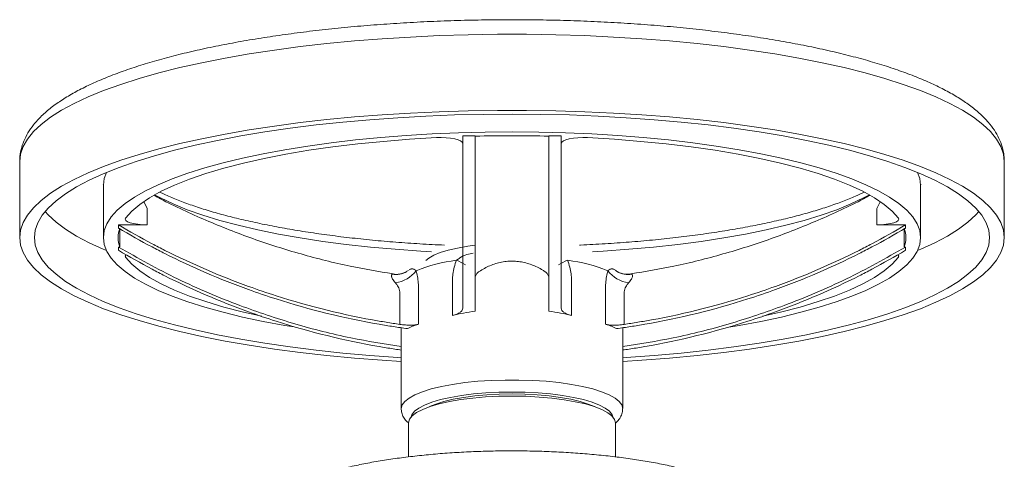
# Model space of a CAD drawing. Header units: millimetres. Extents: x 2 to 244, y -167 to 549.
# Tile 14 of 14: x 23 to 223, y 459 to 549. Entities that reach past the tile are written whole.
import ezdxf

# ---------------------------------------------------------------- set-up
doc = ezdxf.new("R2010")
doc.units = ezdxf.units.MM

msp = doc.modelspace()

# ---------------------------------------------------------------- linework, layer by layer
at = {"color": 7, "linetype": 'Continuous', "lineweight": 15}
for p, q in [((113.36, 525.1), (115.86, 525.1)), ((130.86, 525.1), (133.36, 525.1)), ((23.36, 519.86), (23.36, 504.4)), ((223.36, 504.4), (223.36, 519.86)), ((40.36, 515.03), (40.36, 504.4)), ((206.36, 504.4), (206.36, 515.03)), ((197.45, 506.99), (197.45, 510.33)), ((49.26, 506.99), (43.4, 506.99)), ((43.4, 506.99), (43.4, 506.34)), ((43.71, 506.34), (43.71, 502.46)), ((203.31, 506.99), (197.45, 506.99)), ((203, 502.46), (203, 506.34)), ((203.31, 506.34), (203.31, 506.99)), ((43.71, 502.46), (43.4, 502.46)), ((43.4, 502.46), (43.4, 501.81)), ((203.31, 502.46), (203, 502.46)), ((203.31, 501.81), (203.31, 502.46)), ((102.31, 497.73), (101.98, 497.55)), ((133.36, 490.05), (133.36, 496.71)), ((100.58, 486.75), (100.58, 493.4)), ((146.13, 493.4), (146.13, 486.75)), ((100.86, 486.1), (100.86, 469.63)), ((145.86, 469.63), (145.86, 486.1)), ((100.58, 481.57), (100.86, 481.52)), ((102.36, 466.73), (102.36, 459.81)), ((144.36, 459.81), (144.36, 466.73))]:
    msp.add_line(p, q, dxfattribs=at)
at = {"color": 8, "linetype": 'Continuous', "lineweight": 15}
for p, q in [((44.84, 500.76), (44.84, 500.43)), ((201.87, 500.43), (201.87, 500.74)), ((99.02, 496.94), (99.17, 496.94))]:
    msp.add_line(p, q, dxfattribs=at)
at = {"color": 8, "linetype": 'Continuous', "lineweight": 15, "flags": 128}
for points in [[(223.36, 519.86), (223.18, 521.39), (222.65, 522.92), (221.78, 524.44), (220.56, 525.94), (219, 527.42), (217.1, 528.87), (214.87, 530.29), (212.32, 531.68), (209.46, 533.02), (206.3, 534.32), (202.84, 535.56), (199.11, 536.75), (195.11, 537.89), (190.85, 538.95), (186.36, 539.96), (181.65, 540.89), (176.74, 541.74), (171.63, 542.52), (166.36, 543.22), (160.94, 543.84), (155.38, 544.38), (149.71, 544.82), (143.95, 545.18), (138.12, 545.46), (132.23, 545.64), (126.32, 545.73), (120.39, 545.73), (114.48, 545.64), (108.59, 545.46), (102.76, 545.18), (97, 544.82), (91.33, 544.38), (85.77, 543.84), (80.35, 543.22), (75.08, 542.52), (69.97, 541.74), (65.06, 540.89), (60.35, 539.96), (55.86, 538.95), (51.6, 537.89), (47.6, 536.75), (43.87, 535.56), (40.41, 534.32), (37.25, 533.02), (34.39, 531.68), (31.84, 530.29), (29.61, 528.87), (27.72, 527.42), (26.15, 525.94), (24.93, 524.44), (24.06, 522.92), (23.53, 521.39), (23.36, 519.86)], [(40.98, 517.66), (40.53, 516.43), (40.36, 515.04)], [(206.36, 515.03), (206.18, 516.43), (205.73, 517.66)], [(107.02, 501.52), (104.81, 501.65), (99.65, 502.01), (94.6, 502.47), (89.68, 503.01), (84.91, 503.63), (80.31, 504.34), (75.9, 505.12), (71.7, 505.98), (67.74, 506.91), (64.02, 507.9), (60.57, 508.96), (57.4, 510.07), (54.52, 511.24), (51.95, 512.45), (50.75, 513.1)], [(195.96, 513.1), (194.76, 512.45), (192.19, 511.24), (189.31, 510.07), (186.14, 508.96), (182.69, 507.9), (178.97, 506.91), (175.01, 505.98), (170.81, 505.12), (166.4, 504.34), (161.8, 503.63), (157.03, 503.01), (152.11, 502.47), (147.06, 502.01), (141.9, 501.65), (139.69, 501.52)], [(48.56, 511.65), (48.61, 511.57), (49.26, 510.33), (49.26, 510.33), (49.26, 510.33)], [(28.55, 509.72), (29.17, 509.02), (30.75, 507.56), (32.66, 506.13), (34.9, 504.72), (37.47, 503.36), (40.34, 502.04), (40.98, 501.77)], [(205.73, 501.77), (206.37, 502.04), (209.24, 503.36), (211.81, 504.72), (214.05, 506.13), (215.96, 507.56), (217.54, 509.02), (218.16, 509.72)], [(115.81, 502.84), (114.36, 502.64), (112.27, 502.28), (110.41, 501.84), (108.79, 501.35), (107.46, 500.79), (106.44, 500.2), (105.87, 499.72)], [(100.86, 469.63), (101.03, 470.36), (101.56, 471.08), (102.44, 471.77), (103.64, 472.44), (105.15, 473.05), (106.95, 473.62), (109.01, 474.12), (111.3, 474.55), (113.78, 474.9), (116.4, 475.17), (119.14, 475.35), (121.94, 475.44), (124.77, 475.44), (127.57, 475.35), (130.31, 475.17), (132.94, 474.9), (135.41, 474.55), (137.7, 474.12), (139.76, 473.62), (141.56, 473.05), (143.07, 472.44), (144.28, 471.77), (145.15, 471.08), (145.68, 470.36), (145.86, 469.63)], [(143.83, 467.93), (143.68, 468.39), (143.16, 469.07), (142.29, 469.73), (141.11, 470.35), (139.62, 470.93), (137.85, 471.45), (135.83, 471.91), (133.61, 472.29), (131.2, 472.6), (128.66, 472.82), (126.03, 472.96), (123.36, 473), (120.68, 472.96), (118.05, 472.82), (115.51, 472.6), (113.11, 472.29), (110.88, 471.91), (108.86, 471.45), (107.09, 470.93), (105.6, 470.35), (104.42, 469.73), (103.55, 469.07), (103.03, 468.39), (102.88, 467.93)]]:
    msp.add_lwpolyline(points, dxfattribs=at)
at = {"color": 7, "linetype": 'Continuous', "lineweight": 15, "flags": 128}
for points in [[(223.36, 504.4), (223.18, 505.94), (222.65, 507.46), (221.78, 508.98), (220.56, 510.48), (219, 511.96), (217.1, 513.42), (214.87, 514.84), (212.32, 516.22), (209.46, 517.56), (206.3, 518.86), (202.84, 520.11), (199.11, 521.3), (195.11, 522.43), (190.85, 523.5), (186.36, 524.5), (181.65, 525.43), (176.74, 526.29), (171.63, 527.07), (166.36, 527.77), (160.94, 528.39), (155.38, 528.92), (149.71, 529.37), (143.95, 529.73), (138.12, 530), (132.23, 530.18), (126.32, 530.27), (120.39, 530.27), (114.48, 530.18), (108.59, 530), (102.76, 529.73), (97, 529.37), (91.33, 528.92), (85.77, 528.39), (80.35, 527.77), (75.08, 527.07), (69.97, 526.29), (65.06, 525.43), (60.35, 524.5), (55.86, 523.5), (51.6, 522.43), (47.6, 521.3), (43.87, 520.11), (40.41, 518.86), (37.25, 517.56), (34.39, 516.22), (31.84, 514.84), (29.61, 513.42), (27.72, 511.96), (26.15, 510.48), (24.93, 508.98), (24.06, 507.46), (23.53, 505.94), (23.36, 504.4), (23.53, 502.87), (24.06, 501.34), (24.93, 499.82), (26.15, 498.32), (27.72, 496.84), (29.61, 495.39), (31.84, 493.97), (34.39, 492.58), (37.25, 491.24), (40.41, 489.94), (43.87, 488.7), (47.6, 487.51), (51.6, 486.38), (55.86, 485.31), (60.35, 484.31), (65.06, 483.37), (69.97, 482.52), (75.08, 481.74), (80.35, 481.04), (85.77, 480.42), (91.33, 479.88), (97, 479.44), (100.86, 479.18)], [(220.36, 504.4), (220.18, 505.92), (219.65, 507.43), (218.77, 508.93), (217.54, 510.41), (215.96, 511.87), (214.05, 513.31), (211.81, 514.71), (209.24, 516.07), (206.37, 517.39), (203.18, 518.66), (199.71, 519.89), (195.96, 521.05), (191.94, 522.16), (187.68, 523.19), (183.18, 524.17), (178.46, 525.06), (173.54, 525.89), (168.43, 526.63), (163.17, 527.3), (157.75, 527.88), (152.21, 528.37), (146.57, 528.78), (140.84, 529.1), (135.05, 529.33), (129.21, 529.46), (123.36, 529.51), (117.5, 529.46), (111.66, 529.33), (105.87, 529.1), (100.14, 528.78), (94.5, 528.37), (88.96, 527.88), (83.55, 527.3), (78.28, 526.63), (73.17, 525.89), (68.25, 525.06), (63.53, 524.17), (59.03, 523.19), (54.77, 522.16), (50.75, 521.05), (47, 519.89), (43.53, 518.66), (40.34, 517.39), (37.47, 516.07), (34.9, 514.71), (32.66, 513.31), (30.75, 511.87), (29.17, 510.41), (27.94, 508.93), (27.06, 507.43), (26.53, 505.92), (26.36, 504.4), (26.53, 502.89), (27.06, 501.38), (27.94, 499.88), (29.17, 498.4), (30.75, 496.93), (32.66, 495.5), (34.9, 494.1), (37.47, 492.74), (40.34, 491.42), (43.53, 490.14), (47, 488.92), (50.75, 487.76), (54.77, 486.65), (59.03, 485.61), (63.53, 484.64), (68.25, 483.74), (73.17, 482.92), (78.28, 482.17), (83.55, 481.51), (88.96, 480.93), (94.5, 480.43), (100.14, 480.03), (100.86, 479.98)], [(79.13, 486.22), (77.24, 486.54), (72.83, 487.36), (68.63, 488.25), (64.67, 489.21), (60.95, 490.24), (57.51, 491.33), (54.34, 492.47), (51.48, 493.66), (48.91, 494.9), (46.67, 496.18), (44.76, 497.5), (43.18, 498.84), (41.95, 500.21), (41.07, 501.6), (40.53, 503), (40.36, 504.4), (40.53, 505.81), (41.07, 507.21), (41.95, 508.59), (43.18, 509.96), (44.76, 511.31), (46.67, 512.62), (48.91, 513.9), (51.48, 515.14), (54.34, 516.34), (57.51, 517.48), (60.95, 518.57), (64.67, 519.59), (68.63, 520.55), (72.83, 521.45), (77.24, 522.26), (81.86, 523.01), (86.65, 523.67), (91.59, 524.25), (96.68, 524.75), (101.87, 525.15), (107.16, 525.47), (112.52, 525.7), (117.93, 525.84), (123.36, 525.89), (128.78, 525.84), (134.19, 525.7), (139.55, 525.47), (144.84, 525.15), (150.03, 524.75), (155.12, 524.25), (160.07, 523.67), (164.86, 523.01), (169.47, 522.26), (173.88, 521.45), (178.08, 520.55), (182.04, 519.59), (185.76, 518.57), (189.2, 517.48), (192.37, 516.34), (195.24, 515.14), (197.8, 513.9), (200.04, 512.62), (201.95, 511.31), (203.53, 509.96), (204.76, 508.59), (205.65, 507.21), (206.18, 505.81), (206.36, 504.4), (206.36, 504.4)], [(107.99, 524.72), (102.56, 524.4), (97.24, 523.97), (92.04, 523.46), (86.99, 522.85), (82.12, 522.15), (77.44, 521.36), (73, 520.49), (68.79, 519.55), (64.85, 518.53), (61.19, 517.44), (57.84, 516.29), (54.8, 515.08), (52.1, 513.82), (49.74, 512.51), (47.74, 511.16), (46.1, 509.78), (44.84, 508.38)], [(107.99, 524.72), (108.98, 524.74), (109.96, 524.71), (110.89, 524.62), (111.72, 524.48), (112.41, 524.3), (112.92, 524.08), (113.25, 523.83), (113.36, 523.58)], [(133.36, 523.58), (133.46, 523.83), (133.79, 524.08), (134.3, 524.3), (134.99, 524.48), (135.82, 524.62), (136.75, 524.71), (137.73, 524.74), (138.72, 524.72)], [(201.87, 508.38), (200.61, 509.78), (198.97, 511.16), (196.97, 512.51), (194.61, 513.82), (191.91, 515.08), (188.87, 516.29), (185.52, 517.44), (181.86, 518.53), (177.92, 519.55), (173.71, 520.49), (169.27, 521.36), (164.59, 522.15), (159.72, 522.85), (154.67, 523.46), (149.47, 523.97), (144.15, 524.4), (138.72, 524.72)], [(49.26, 506.99), (48.28, 507.02), (47.34, 507.1), (46.5, 507.24), (45.79, 507.42), (45.24, 507.63), (44.9, 507.87), (44.76, 508.12), (44.84, 508.38)], [(201.87, 508.38), (201.95, 508.12), (201.81, 507.87), (201.47, 507.63), (200.92, 507.42), (200.21, 507.24), (199.37, 507.1), (198.43, 507.02), (197.45, 506.99)], [(145.86, 479.18), (149.71, 479.44), (155.38, 479.88), (160.94, 480.42), (166.36, 481.04), (171.63, 481.74), (176.74, 482.52), (181.65, 483.37), (186.36, 484.31), (190.85, 485.31), (195.11, 486.38), (199.11, 487.51), (202.84, 488.7), (206.3, 489.94), (209.46, 491.24), (212.32, 492.58), (214.87, 493.97), (217.1, 495.39), (219, 496.84), (220.56, 498.32), (221.78, 499.82), (222.65, 501.34), (223.18, 502.87), (223.36, 504.4)], [(145.86, 479.98), (146.57, 480.03), (152.21, 480.43), (157.75, 480.93), (163.17, 481.51), (168.43, 482.17), (173.54, 482.92), (178.46, 483.74), (183.18, 484.64), (187.68, 485.61), (191.94, 486.65), (195.96, 487.76), (199.71, 488.92), (203.18, 490.14), (206.37, 491.42), (209.24, 492.74), (211.81, 494.1), (214.05, 495.5), (215.96, 496.93), (217.54, 498.4), (218.77, 499.88), (219.65, 501.38), (220.18, 502.89), (220.36, 504.4)], [(206.36, 504.4), (206.18, 503), (205.65, 501.6), (204.76, 500.21), (203.53, 498.84), (201.95, 497.5), (200.04, 496.18), (197.8, 494.9), (195.24, 493.66), (192.37, 492.47), (189.2, 491.33), (185.76, 490.24), (182.04, 489.21), (178.08, 488.25), (173.88, 487.36), (169.47, 486.54), (167.38, 486.19)], [(44.84, 500.43), (44.76, 500.68), (44.9, 500.94), (44.93, 500.97)], [(44.84, 500.43), (46.1, 499.02), (47.74, 497.64), (49.74, 496.3), (52.1, 494.99), (54.8, 493.73), (57.84, 492.52), (61.19, 491.37), (64.85, 490.28), (68.79, 489.26), (72.52, 488.42)], [(174.24, 488.43), (177.92, 489.26), (181.86, 490.28), (185.52, 491.37), (188.87, 492.52), (191.91, 493.73), (194.61, 494.99), (196.97, 496.3), (198.97, 497.64), (200.61, 499.02), (201.87, 500.43)], [(201.78, 500.96), (201.81, 500.94), (201.95, 500.68), (201.87, 500.43)], [(102.36, 466.73), (102.36, 466.75), (102.55, 467.46), (103.09, 468.16), (103.99, 468.83), (105.21, 469.47), (106.75, 470.06), (108.57, 470.59), (110.64, 471.06), (112.93, 471.45), (115.4, 471.76), (118, 471.99), (120.7, 472.12), (123.44, 472.17), (126.18, 472.12), (128.87, 471.98), (131.47, 471.74), (133.93, 471.43), (136.21, 471.03), (138.27, 470.56), (140.07, 470.02), (141.59, 469.43), (142.79, 468.79), (143.66, 468.12), (144.19, 467.42), (144.35, 466.71)], [(140.09, 470.02), (138.86, 470.53), (137.23, 471.05), (135.33, 471.51), (133.22, 471.9), (130.92, 472.2), (128.48, 472.43), (125.94, 472.56), (123.36, 472.61), (120.77, 472.56), (118.23, 472.43), (115.79, 472.2), (113.49, 471.9), (111.38, 471.51), (109.48, 471.05), (107.85, 470.53), (106.62, 470.02)]]:
    msp.add_lwpolyline(points, dxfattribs=at)
at = {"color": 7, "linetype": 'Continuous', "lineweight": 15}
for centre, radius, start, end in [((123.36, 216.75), 308.36, 88.6063, 91.3937), ((48.91, 504.4), 5.55, 159.5239, 200.4761), ((197.8, 504.4), 5.55, 339.5239, 20.4761), ((116.18, 467.04), 33, 97.1374, 111.8843), ((130.53, 467.04), 33, 68.1157, 82.8626), ((98.95, 501.3), 6.13, 276.6874, 323.5917), ((147.76, 501.3), 6.13, 216.4083, 263.3126)]:
    msp.add_arc(centre, radius, start, end, dxfattribs=at)
at = {"color": 8, "linetype": 'Continuous', "lineweight": 15}
for centre, radius, start, end in [((105.18, 484.23), 17.02, 59.206, 66.0533), ((141.56, 484.18), 17.08, 113.9571, 120.7785), ((99.74, 501.31), 4.42, 260.6951, 300.7765), ((146.97, 501.31), 4.43, 239.5747, 279.2917)]:
    msp.add_arc(centre, radius, start, end, dxfattribs=at)
at = {"color": 7, "linetype": 'Continuous', "lineweight": 15}
for points, knots in [([(223.36, 519.86), (223.34, 520.26), (223.31, 521.27), (222.97, 522.87), (222.31, 524.6), (221.35, 526.28), (220.1, 527.93), (218.52, 529.55), (216.6, 531.14), (214.36, 532.68), (211.8, 534.17), (208.97, 535.58), (205.88, 536.92), (202.55, 538.19), (198.98, 539.39), (195.19, 540.52), (191.19, 541.59), (186.99, 542.58), (182.59, 543.51), (178.01, 544.36), (173.26, 545.15), (168.36, 545.86), (163.32, 546.49), (158.16, 547.05), (152.89, 547.53), (147.53, 547.93), (142.09, 548.25), (136.6, 548.48), (131.06, 548.64), (125.5, 548.71), (119.93, 548.7), (114.37, 548.61), (108.85, 548.44), (103.37, 548.18), (97.95, 547.84), (92.61, 547.43), (87.36, 546.93), (82.23, 546.35), (77.23, 545.7), (72.37, 544.98), (67.67, 544.18), (63.15, 543.31), (58.8, 542.37), (54.66, 541.37), (50.72, 540.29), (47, 539.16), (43.51, 537.95), (40.25, 536.68), (37.24, 535.34), (34.47, 533.93), (31.97, 532.43), (29.73, 530.85), (27.77, 529.16), (26.2, 527.45), (25.01, 525.73), (24.16, 524.04), (23.6, 522.28), (23.34, 520.86), (23.38, 520.02), (23.39, 519.81)], [0, 0, 0, 0, 0.009908, 0.024695, 0.039658, 0.055182, 0.07157, 0.088961, 0.107239, 0.126064, 0.145079, 0.164019, 0.182825, 0.201497, 0.220052, 0.238509, 0.256888, 0.275204, 0.293469, 0.311693, 0.329884, 0.348047, 0.366189, 0.384314, 0.402424, 0.420522, 0.438612, 0.456695, 0.474773, 0.492848, 0.510922, 0.528996, 0.547072, 0.56515, 0.583233, 0.601322, 0.61942, 0.63753, 0.655652, 0.673792, 0.691952, 0.710138, 0.728354, 0.746608, 0.764909, 0.783267, 0.801697, 0.820215, 0.838842, 0.857601, 0.876509, 0.895565, 0.91469, 0.93358, 0.949721, 0.964941, 0.979458, 0.994872, 1, 1, 1, 1]), ([(113.36, 490.05), (113.36, 490.24), (113.36, 490.42), (113.36, 491), (113.36, 494.41), (113.36, 498.42), (113.36, 503.47), (113.36, 508.11), (113.36, 513.28), (113.36, 518.13), (113.36, 520.61), (113.36, 523.18), (113.36, 525.1)], [0.2360471, 0.2360471, 0.2360471, 0.2360471, 0.25, 0.25, 0.28, 0.5, 0.5, 0.56, 0.75, 0.75, 0.78, 0.8615649, 0.8615649, 0.8615649, 0.8615649]), ([(115.86, 489.43), (115.86, 489.81), (115.86, 490.2), (115.86, 491), (115.86, 494.41), (115.86, 498.42), (115.86, 503.47), (115.86, 508.11), (115.86, 513.28), (115.86, 518.13), (115.86, 520.61), (115.86, 523.18), (115.86, 525.1)], [0.2198668, 0.2198668, 0.2198668, 0.2198668, 0.25, 0.25, 0.28, 0.5, 0.5, 0.56, 0.75, 0.75, 0.78, 0.8615649, 0.8615649, 0.8615649, 0.8615649]), ([(130.86, 489.43), (130.86, 489.81), (130.86, 490.2), (130.86, 491), (130.86, 494.41), (130.86, 498.42), (130.86, 503.47), (130.86, 508.11), (130.86, 513.28), (130.86, 518.13), (130.86, 520.61), (130.86, 523.18), (130.86, 525.1)], [0.2198668, 0.2198668, 0.2198668, 0.2198668, 0.25, 0.25, 0.28, 0.5, 0.5, 0.56, 0.75, 0.75, 0.78, 0.8615649, 0.8615649, 0.8615649, 0.8615649]), ([(133.36, 490.05), (133.36, 490.24), (133.36, 490.42), (133.36, 491), (133.36, 494.41), (133.36, 498.42), (133.36, 503.47), (133.36, 508.11), (133.36, 513.28), (133.36, 518.13), (133.36, 520.61), (133.36, 523.18), (133.36, 525.1)], [0.2360471, 0.2360471, 0.2360471, 0.2360471, 0.25, 0.25, 0.28, 0.5, 0.5, 0.56, 0.75, 0.75, 0.78, 0.8615649, 0.8615649, 0.8615649, 0.8615649]), ([(40.33, 515.22), (40.34, 515.22), (40.34, 515.2), (40.35, 515.08), (40.35, 515.02)], [0, 0, 0, 0, 0.498665, 1, 1, 1, 1]), ([(206.36, 515.03), (206.36, 515.07), (206.36, 515.18), (206.37, 515.22), (206.38, 515.24)], [0, 0, 0, 0, 0.359563, 1, 1, 1, 1]), ([(99.19, 497.03), (96.28, 497.51), (89.99, 498.56), (80.47, 500.97), (70.67, 504.07), (61.16, 507.87), (54.48, 510.87), (51.1, 512.76), (50.68, 513)], [0, 0, 0, 0, 0.171869, 0.371919, 0.572204, 0.772269, 0.971659, 1, 1, 1, 1]), ([(109.65, 502.88), (108.81, 502.91), (106.3, 503.02), (102.2, 503.28), (97.35, 503.65), (92.62, 504.11), (88, 504.64), (83.53, 505.24), (79.22, 505.92), (75.08, 506.65), (71.13, 507.46), (67.39, 508.32), (63.88, 509.23), (60.61, 510.2), (57.59, 511.21), (54.86, 512.26), (52.94, 513.07), (52.02, 513.54), (51.82, 513.64)], [0, 0, 0, 0, 0.034418, 0.102458, 0.170482, 0.238483, 0.306455, 0.374391, 0.442282, 0.510118, 0.577884, 0.645565, 0.713141, 0.780585, 0.847866, 0.914943, 0.981767, 1, 1, 1, 1]), ([(194.91, 513.65), (194.32, 513.37), (192.98, 512.72), (190.55, 511.74), (187.7, 510.72), (184.57, 509.73), (181.2, 508.79), (177.59, 507.91), (173.76, 507.07), (169.73, 506.3), (165.51, 505.59), (161.13, 504.96), (156.59, 504.39), (151.92, 503.89), (147.14, 503.47), (142.26, 503.13), (138.9, 502.94), (137.16, 502.87), (137.09, 502.87)], [0, 0, 0, 0, 0.051614, 0.118068, 0.184839, 0.251874, 0.319122, 0.386541, 0.454097, 0.521764, 0.589518, 0.657343, 0.725225, 0.793152, 0.861115, 0.929107, 0.997121, 1, 1, 1, 1]), ([(196.02, 512.99), (195.6, 512.76), (192.22, 510.87), (185.55, 507.87), (176.04, 504.07), (166.24, 500.97), (156.72, 498.56), (150.43, 497.51), (147.52, 497.03)], [0, 0, 0, 0, 0.028077, 0.227497, 0.427591, 0.627907, 0.827986, 1, 1, 1, 1]), ([(49.26, 510.33), (49.26, 510.33), (49.26, 510.33), (49.26, 510.33), (49.26, 509.63), (49.26, 508.93), (49.26, 508.24), (49.26, 507.82), (49.26, 507.41), (49.26, 506.99)], [-0.000000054, -0.000000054, -0.000000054, -0.000000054, 0, 0, 0, 0.002168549, 0.002168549, 0.002168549, 0.003457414, 0.003457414, 0.003457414, 0.003457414]), ([(100.58, 486.75), (100.13, 486.81), (99.68, 486.88), (98.27, 487.1), (90.23, 488.42), (82.27, 490.38), (73.55, 493.17), (65.82, 495.8), (58.34, 499.04), (51.98, 502.24), (48.78, 503.9), (45.65, 505.65), (43.4, 506.99)], [0.2360471, 0.2360471, 0.2360471, 0.2360471, 0.25, 0.25, 0.28, 0.5, 0.5, 0.56, 0.75, 0.75, 0.78, 0.8615649, 0.8615649, 0.8615649, 0.8615649]), ([(102.14, 485.88), (101.17, 486.01), (100.2, 486.15), (98.27, 486.45), (90.23, 487.77), (82.27, 489.73), (73.55, 492.52), (65.82, 495.16), (58.34, 498.39), (51.98, 501.59), (48.78, 503.25), (45.65, 505.01), (43.4, 506.34)], [0.2198668, 0.2198668, 0.2198668, 0.2198668, 0.25, 0.25, 0.28, 0.5, 0.5, 0.56, 0.75, 0.75, 0.78, 0.8615649, 0.8615649, 0.8615649, 0.8615649]), ([(144.57, 485.88), (145.54, 486.01), (146.51, 486.15), (148.44, 486.45), (156.48, 487.77), (164.44, 489.73), (173.16, 492.52), (180.89, 495.16), (188.38, 498.39), (194.73, 501.59), (197.93, 503.25), (201.06, 505.01), (203.31, 506.34)], [0.2198668, 0.2198668, 0.2198668, 0.2198668, 0.25, 0.25, 0.28, 0.5, 0.5, 0.56, 0.75, 0.75, 0.78, 0.8615649, 0.8615649, 0.8615649, 0.8615649]), ([(146.13, 486.75), (146.58, 486.81), (147.03, 486.88), (148.44, 487.1), (156.48, 488.42), (164.44, 490.38), (173.16, 493.17), (180.89, 495.8), (188.38, 499.04), (194.73, 502.24), (197.93, 503.9), (201.06, 505.65), (203.31, 506.99)], [0.2360471, 0.2360471, 0.2360471, 0.2360471, 0.25, 0.25, 0.28, 0.5, 0.5, 0.56, 0.75, 0.75, 0.78, 0.8615649, 0.8615649, 0.8615649, 0.8615649]), ([(100.86, 482.22), (97.43, 482.77), (90.13, 483.92), (79.18, 486.75), (67.39, 490.68), (55.33, 495.77), (47.37, 500.23), (43.4, 502.46)], [0, 0, 0, 0, 0.1691286, 0.3602557, 0.5515751, 0.7765125, 1, 1, 1, 1]), ([(145.86, 482.22), (149.28, 482.77), (156.58, 483.92), (167.53, 486.75), (179.32, 490.68), (191.38, 495.77), (199.34, 500.23), (203.31, 502.46)], [0, 0, 0, 0, 0.169129, 0.360256, 0.551575, 0.776512, 1, 1, 1, 1]), ([(100.58, 481.57), (100.13, 481.64), (99.68, 481.7), (98.27, 481.92), (90.23, 483.24), (82.27, 485.2), (73.55, 487.99), (65.82, 490.63), (58.34, 493.86), (51.98, 497.06), (48.78, 498.72), (45.65, 500.48), (43.4, 501.81)], [0.2360471, 0.2360471, 0.2360471, 0.2360471, 0.25, 0.25, 0.28, 0.5, 0.5, 0.56, 0.75, 0.75, 0.78, 0.8615649, 0.8615649, 0.8615649, 0.8615649]), ([(146.13, 481.57), (146.58, 481.64), (147.03, 481.7), (148.44, 481.92), (156.48, 483.24), (164.44, 485.2), (173.16, 487.99), (180.89, 490.63), (188.38, 493.86), (194.73, 497.06), (197.93, 498.72), (201.06, 500.48), (203.31, 501.81)], [0.2360471, 0.2360471, 0.2360471, 0.2360471, 0.25, 0.25, 0.28, 0.5, 0.5, 0.56, 0.75, 0.75, 0.78, 0.8615649, 0.8615649, 0.8615649, 0.8615649]), ([(102.48, 497.84), (102.54, 497.9), (102.62, 497.95), (102.75, 498), (102.8, 498.02), (102.9, 498.04), (102.96, 498.05), (103.13, 498.07), (103.25, 498.05), (103.53, 497.92), (103.69, 497.81), (103.88, 497.66)], [0, 0, 0, 0, 0.25, 0.25, 0.375, 0.375, 0.5, 0.5, 0.75, 0.75, 1, 1, 1, 1]), ([(111.27, 488.56), (111.27, 490.43), (111.27, 492.76), (111.27, 495.1), (111.27, 495.8), (111.27, 496.03), (111.3, 496.5), (111.32, 496.74), (111.41, 497.45), (111.5, 497.93), (111.75, 498.87), (111.9, 499.33), (112.08, 499.78)], [0, 0, 0, 0, 0.5, 0.625, 0.625, 0.6875, 0.6875, 0.75, 0.75, 0.875, 0.875, 1, 1, 1, 1]), ([(130.86, 494.58), (130.86, 494.99), (130.86, 495.4), (130.86, 495.91), (130.86, 496.01), (130.85, 496.21), (130.84, 496.32), (130.79, 496.52), (130.76, 496.62), (130.67, 496.81), (130.62, 496.9), (130.44, 497.16), (130.29, 497.31), (129.95, 497.55), (129.77, 497.66), (129.24, 497.99), (128.88, 498.19), (127.76, 498.74), (126.99, 499.03), (125.78, 499.34), (125.37, 499.43), (124.55, 499.55), (123.73, 499.62), (122.9, 499.6), (122.08, 499.54), (121.66, 499.48), (120.43, 499.25), (119.64, 499), (118.12, 498.36), (117.38, 497.96), (116.61, 497.44), (116.52, 497.38), (116.36, 497.25), (116.29, 497.17), (116.09, 496.93), (115.99, 496.74), (115.9, 496.44), (115.87, 496.34), (115.85, 496.14), (115.86, 496.04), (115.86, 495.73), (115.86, 495.53), (115.86, 495.33)], [0, 0, 0, 0, 0.0625, 0.0625, 0.078125, 0.078125, 0.09375, 0.09375, 0.109375, 0.109375, 0.125, 0.125, 0.15625, 0.15625, 0.1875, 0.1875, 0.25, 0.25, 0.375, 0.375, 0.4375, 0.4375, 0.5, 0.5625, 0.5625, 0.625, 0.625, 0.75, 0.75, 0.875, 0.875, 0.890625, 0.890625, 0.90625, 0.90625, 0.9375, 0.9375, 0.953125, 0.953125, 0.96875, 0.96875, 1, 1, 1, 1]), ([(134.63, 499.78), (134.81, 499.33), (134.96, 498.87), (135.21, 497.94), (135.3, 497.48), (135.39, 496.77), (135.41, 496.54), (135.44, 496.06), (135.44, 495.83), (135.44, 495.13), (135.44, 492.78), (135.44, 490.44), (135.44, 488.56)], [0, 0, 0, 0, 0.125, 0.125, 0.25, 0.25, 0.3125, 0.3125, 0.375, 0.375, 0.5, 1, 1, 1, 1]), ([(142.83, 497.66), (143.02, 497.81), (143.18, 497.92), (143.46, 498.05), (143.58, 498.07), (143.76, 498.05), (143.81, 498.04), (143.91, 498.02), (143.96, 498), (144.09, 497.95), (144.17, 497.9), (144.23, 497.84)], [0, 0, 0, 0, 0.25, 0.25, 0.5, 0.5, 0.625, 0.625, 0.75, 0.75, 1, 1, 1, 1]), ([(99.66, 495.21), (99.54, 495.35), (99.44, 495.48), (99.26, 495.73), (99.18, 495.86), (99.05, 496.08), (99, 496.19), (98.94, 496.32), (98.92, 496.36), (98.9, 496.41), (98.89, 496.44), (98.88, 496.46), (98.87, 496.48), (98.87, 496.49), (98.87, 496.49)], [0, 0, 0, 0, 0.25, 0.25, 0.5, 0.5, 0.75, 0.75, 0.875, 0.875, 0.9375, 0.96875, 0.96875, 1, 1, 1, 1]), ([(102, 497.51), (101.97, 497.49), (101.8, 497.39), (101.34, 497.17), (100.5, 496.95), (99.72, 496.88), (99.28, 496.99), (99.19, 497.01)], [0, 0, 0, 0, 0.047275, 0.277582, 0.582, 0.910461, 1, 1, 1, 1]), ([(103.88, 497.66), (103.99, 497.29), (104.08, 496.89), (104.23, 496.06), (104.29, 495.63), (104.34, 494.96), (104.36, 494.74), (104.37, 494.28), (104.38, 494.04), (104.38, 493.34), (104.38, 491), (104.38, 488.65), (104.38, 486.78)], [0, 0, 0, 0, 0.125, 0.125, 0.25, 0.25, 0.3125, 0.3125, 0.375, 0.375, 0.5, 1, 1, 1, 1]), ([(142.34, 486.78), (142.34, 488.65), (142.34, 490.98), (142.34, 493.31), (142.34, 494.01), (142.34, 494.24), (142.35, 494.7), (142.37, 494.93), (142.42, 495.61), (142.48, 496.04), (142.63, 496.88), (142.72, 497.28), (142.83, 497.66)], [0, 0, 0, 0, 0.5, 0.625, 0.625, 0.6875, 0.6875, 0.75, 0.75, 0.875, 0.875, 1, 1, 1, 1]), ([(144.74, 497.52), (144.64, 497.57), (144.44, 497.66), (144.28, 497.82), (144.21, 497.9)], [0, 0, 0, 0, 0.519095, 1, 1, 1, 1]), ([(147.52, 497.02), (147.26, 496.98), (146.65, 496.88), (145.78, 497.04), (145.11, 497.29), (144.8, 497.45), (144.74, 497.49), (144.72, 497.5)], [0, 0, 0, 0, 0.238131, 0.558455, 0.788677, 0.940549, 1, 1, 1, 1]), ([(147.84, 496.49), (147.82, 496.43), (147.79, 496.36), (147.71, 496.19), (147.66, 496.08), (147.53, 495.86), (147.45, 495.74), (147.27, 495.48), (147.17, 495.35), (147.05, 495.21)], [0, 0, 0, 0, 0.25, 0.25, 0.5, 0.5, 0.75, 0.75, 1, 1, 1, 1]), ([(147.69, 496.94), (147.75, 496.91), (147.8, 496.86), (147.84, 496.75), (147.85, 496.71), (147.86, 496.63), (147.86, 496.59), (147.85, 496.54), (147.85, 496.52), (147.85, 496.51), (147.85, 496.5), (147.84, 496.49)], [0, 0, 0, 0, 0.5, 0.5, 0.75, 0.75, 0.875, 0.9375, 0.96875, 0.96875, 1, 1, 1, 1]), ([(100.58, 493.4), (100.55, 493.59), (100.5, 493.76), (100.38, 494.09), (100.31, 494.25), (100.07, 494.7), (99.87, 494.97), (99.66, 495.21)], [0, 0, 0, 0, 0.25, 0.25, 0.5, 0.5, 1, 1, 1, 1]), ([(147.05, 495.21), (146.84, 494.97), (146.64, 494.7), (146.4, 494.25), (146.33, 494.09), (146.21, 493.76), (146.16, 493.59), (146.13, 493.4)], [0, 0, 0, 0, 0.5, 0.5, 0.75, 0.75, 1, 1, 1, 1]), ([(113.36, 490.05), (113.36, 489.9), (113.31, 489.75), (113.17, 489.54), (113.11, 489.46), (112.97, 489.33), (112.81, 489.19), (112.61, 489.07), (112.39, 488.95), (112.27, 488.89), (111.88, 488.73), (111.59, 488.64), (111.27, 488.56)], [0, 0, 0, 0, 0.25, 0.25, 0.375, 0.375, 0.5, 0.625, 0.625, 0.75, 0.75, 1, 1, 1, 1]), ([(135.44, 488.56), (135.12, 488.64), (134.83, 488.73), (134.44, 488.89), (134.32, 488.95), (134.1, 489.07), (134, 489.13), (133.73, 489.32), (133.59, 489.46), (133.4, 489.75), (133.36, 489.9), (133.36, 490.05)], [0, 0, 0, 0, 0.25, 0.25, 0.375, 0.375, 0.5, 0.5, 0.75, 0.75, 1, 1, 1, 1]), ([(104.38, 486.78), (104.17, 486.72), (103.93, 486.68), (103.51, 486.63), (103.37, 486.61), (103.06, 486.6), (102.9, 486.59), (102.41, 486.59), (102.05, 486.6), (101.33, 486.65), (100.96, 486.69), (100.58, 486.75)], [0, 0, 0, 0, 0.25, 0.25, 0.375, 0.375, 0.5, 0.5, 0.75, 0.75, 1, 1, 1, 1]), ([(146.13, 486.75), (145.75, 486.69), (145.38, 486.65), (144.84, 486.61), (144.66, 486.6), (144.31, 486.59), (143.97, 486.59), (143.65, 486.6), (143.34, 486.61), (143.19, 486.63), (142.78, 486.68), (142.54, 486.72), (142.34, 486.78)], [0, 0, 0, 0, 0.25, 0.25, 0.375, 0.375, 0.5, 0.625, 0.625, 0.75, 0.75, 1, 1, 1, 1]), ([(145.86, 481.53), (145.87, 481.53), (145.96, 481.55), (146.05, 481.56), (146.13, 481.57)], [0, 0, 0, 0, 0.171753, 1, 1, 1, 1]), ([(100.86, 469.63), (100.88, 469.35), (100.92, 468.72), (101.31, 467.84), (101.8, 467.15), (102.2, 466.8), (102.36, 466.68)], [0, 0, 0, 0, 0.237309, 0.523714, 0.822442, 1, 1, 1, 1]), ([(144.36, 466.65), (144.61, 466.9), (145.11, 467.37), (145.6, 468.26), (145.86, 469.05), (145.83, 469.5), (145.82, 469.63)], [0, 0, 0, 0, 0.318019, 0.615, 0.892092, 1, 1, 1, 1]), ([(174.83, 445.45), (174.84, 445.53), (174.9, 446.06), (174.68, 447.07), (174.21, 448.39), (173.45, 449.63), (172.41, 450.82), (171.06, 451.98), (169.38, 453.1), (167.37, 454.17), (165.08, 455.16), (162.55, 456.07), (159.81, 456.9), (156.86, 457.66), (153.73, 458.35), (150.42, 458.96), (146.95, 459.5), (143.34, 459.95), (139.62, 460.33), (135.8, 460.64), (131.9, 460.86), (127.95, 460.99), (123.98, 461.05), (120, 461.02), (116.04, 460.91), (112.13, 460.71), (108.29, 460.44), (104.54, 460.08), (100.9, 459.65), (97.4, 459.14), (94.05, 458.56), (90.87, 457.9), (87.89, 457.17), (85.11, 456.38), (82.54, 455.51), (80.2, 454.56), (78.1, 453.53), (76.23, 452.4), (74.7, 451.21), (73.51, 449.96), (72.66, 448.71), (72.11, 447.41), (71.89, 446.35), (71.86, 445.74), (71.86, 445.58)], [0, 0, 0, 0, 0.002969, 0.022563, 0.042117, 0.062484, 0.084532, 0.108797, 0.135012, 0.162088, 0.188981, 0.215503, 0.241702, 0.267658, 0.293435, 0.319081, 0.344629, 0.370106, 0.395529, 0.420914, 0.44627, 0.471608, 0.496934, 0.522257, 0.547581, 0.572912, 0.598257, 0.623625, 0.649023, 0.674464, 0.699961, 0.725533, 0.751205, 0.777011, 0.802998, 0.829231, 0.855793, 0.882774, 0.910169, 0.933691, 0.954985, 0.974618, 0.993302, 1, 1, 1, 1])]:
    msp.add_open_spline(points, degree=3, knots=knots, dxfattribs=at)
at = {"color": 8, "linetype": 'Continuous', "lineweight": 15}
for points, knots in [([(197.45, 510.33), (197.45, 510.33), (197.49, 510.42), (197.72, 510.88), (197.96, 511.3), (198.17, 511.64)], [0, 0, 0, 0, 0.000034, 0.185343, 1, 1, 1, 1]), ([(112.08, 499.78), (112.31, 499.96), (112.94, 500.45), (114.09, 500.96), (115.04, 501.15), (115.47, 501.24)], [0, 0, 0, 0, 0.229708, 0.651647, 1, 1, 1, 1]), ([(147.53, 496.94), (147.55, 496.96), (147.58, 497), (147.65, 496.96), (147.69, 496.94)], [0, 0, 0, 0, 0.474351, 1, 1, 1, 1])]:
    msp.add_open_spline(points, degree=3, knots=knots, dxfattribs=at)
at = {"color": 7, "linetype": 'Continuous', "lineweight": 15}
for points in [[(98.87, 496.49), (98.82, 496.73), (98.89, 496.88), (99.02, 496.94)], [(115.86, 489.43), (114.25, 489.2), (112.71, 488.91), (111.27, 488.56)], [(135.44, 488.56), (134, 488.91), (132.46, 489.2), (130.86, 489.43)], [(104.38, 486.78), (103.46, 486.52), (102.71, 486.22), (102.14, 485.88)], [(144.57, 485.88), (144, 486.22), (143.25, 486.52), (142.34, 486.78)]]:
    msp.add_open_spline(points, degree=3, dxfattribs=at)

doc.saveas('drawing.dxf')
